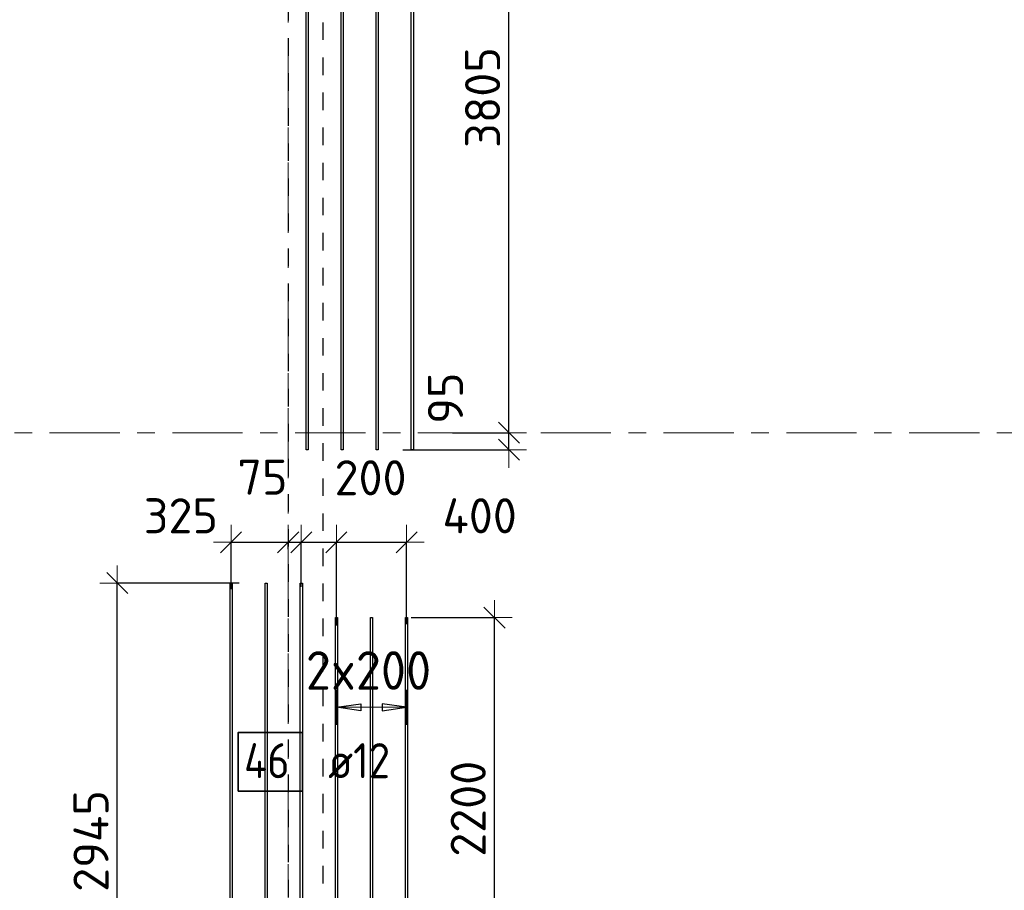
# Model space of a CAD drawing. Header units: metres. Extents: x -38 to 107, y -15 to 21.
# Tile 24 of 133: x 24.5 to 30.11, y 10.19 to 15.16. Entities that reach past the tile are written whole.
import ezdxf

# ---------------------------------------------------------------- set-up
doc = ezdxf.new("R2010")
doc.units = ezdxf.units.M
doc.header["$PDMODE"] = 65
for name, pattern in [('______11', [0.5, 0.4, -0.05, 0, -0.05]), ('______2', [0.0405, 0.03, -0.0105]), ('______5', [1.1, 0.8, -0.1, 0.1, -0.1])]:
    doc.linetypes.add(name, pattern=pattern)
doc.layers.add('XR$2$Осевая линия (1)', color=7, linetype='______5', lineweight=13)
doc.layers.add('XR$4$Размерная линия (1)', color=7, linetype='Continuous', lineweight=13)
for name, color, linetype, lineweight, true_color in [('XR$4$Арм.стержн.Доп. Арм верхн.зоны Х', 7, 'Continuous', 35, 0x8c8cff), ('XR$4$Арм.стержн.Доп. Арм. верхн.зоны У', 7, 'Continuous', 35, 0x739641), ('XR$6$Стена_ бетон несущ.', 7, 'Continuous', 70, 0xb4b496)]:
    doc.layers.add(name, color=color, linetype=linetype, lineweight=lineweight, true_color=true_color)
doc.styles.add('ISOCPEUR', font='txt')
doc.dimstyles.new('DIMSTYLE_3', dxfattribs={"dimtxt": 0.2, "dimasz": 0.2, "dimexe": 0, "dimexo": 0, "dimgap": 0.1, "dimtad": 2, "dimdec": 0, "dimlfac": 1000, "dimrnd": 5, "dimzin": 12, "dimdsep": 46, "dimtxsty": 'ISOCPEUR', "dimblk1": 'ALL_ML_STRICH', "dimblk2": 'ALL_ML_STRICH', "dimsah": 1, "dimcen": 0, "dimclrd": 7, "dimclre": 256, "dimclrt": 7, "dimadec": 0, "dimazin": 0, "dimtfac": 1, "dimtdec": 0, "dimtix": 1, "dimtmove": 2, "dimatfit": 3, "dimfxl": 0, "dimtzin": 0, "dimlwd": 0, "dimlwe": -3, "dimarcsym": 0})
doc.dimstyles.new('DIMSTYLE_33', dxfattribs={"dimtxt": 0.2, "dimasz": 0.2, "dimexe": 0, "dimexo": 0, "dimgap": 0.1, "dimtad": 2, "dimdec": 0, "dimlfac": 1000, "dimrnd": 5, "dimzin": 12, "dimdsep": 46, "dimtxsty": 'ISOCPEUR', "dimblk1": 'ALL_ML_STRICH', "dimblk2": 'ALL_ML_STRICH', "dimsah": 1, "dimcen": 0, "dimclrd": 7, "dimclre": 256, "dimclrt": 7, "dimadec": 0, "dimazin": 0, "dimtfac": 1, "dimtdec": 0, "dimtix": 1, "dimtmove": 2, "dimatfit": 3, "dimfxl": 0, "dimtvp": 1.2, "dimtzin": 0, "dimlwd": 0, "dimlwe": -3, "dimarcsym": 0})

# ---------------------------------------------------------------- blocks, each defined once
blk = doc.blocks.new('ALL_ML_STRICH')
at = {"color": 0, "linetype": 'ByBlock', "lineweight": -2}
for p, q in [((-0.3, -0.3), (0.3, 0.3)), ((0, -0.5), (0, 0.5)), ((-1, 0), (0.5, 0))]:
    blk.add_line(p, q, dxfattribs=at)
blk = doc.blocks.new('*D391')
at = {"layer": 'DEFPOINTS', "color": 7, "linetype": 'Continuous', "lineweight": 13, "transparency": 33554687}
for p in [(25.7699, 11.9427), (25.0563, 9), (25.0977, 9)]:
    blk.add_point(p, dxfattribs=at)
at = {"layer": 'XR$4$Размерная линия (1)', "color": 9, "linetype": 'Continuous', "lineweight": -2, "true_color": 0xc7c7c7, "transparency": 33554687}
for p, q in [((25.7499, 11.9427), (25.0563, 11.9427)), ((25.0777, 9), (25.0563, 9))]:
    blk.add_line(p, q, dxfattribs=at)
at = {"layer": 'XR$4$Размерная линия (1)', "color": 7, "linetype": 'Continuous', "lineweight": -2, "transparency": 33554687}
blk.add_line((25.0563, 9), (25.0563, 11.9427), dxfattribs=at)
at = {"layer": 'XR$4$Размерная линия (1)', "color": 7, "linetype": 'Continuous', "lineweight": 13, "transparency": 33554687, "xscale": 0.2, "yscale": 0.2, "zscale": 0.2}
for p, rotation in [((25.0563, 11.9427), 90), ((25.0563, 9), 270)]:
    blk.add_blockref('ALL_ML_STRICH', p, dxfattribs=dict(at, rotation=rotation))
at = {"layer": 'XR$4$Размерная линия (1)', "color": 7, "linetype": 'Continuous', "lineweight": 13, "transparency": 33554687, "insert": (24.9063, 10.4714), "char_height": 0.2, "width": 0.8, "attachment_point": 5, "rotation": 90, "style": 'ISOCPEUR'}
blk.add_mtext('\\A1;{2945}', dxfattribs=at)
blk = doc.blocks.new('*D392')
at = {"layer": 'DEFPOINTS', "color": 7, "linetype": 'Continuous', "lineweight": 13, "transparency": 33554687}
for p in [(25.705, 12.1753), (26.03, 12.1163), (25.705, 11.8879)]:
    blk.add_point(p, dxfattribs=at)
at = {"layer": 'XR$4$Размерная линия (1)', "color": 9, "linetype": 'Continuous', "lineweight": -2, "true_color": 0xc7c7c7, "transparency": 33554687}
for p, q in [((25.705, 11.9079), (25.705, 12.1753)), ((26.03, 12.1363), (26.03, 12.1753))]:
    blk.add_line(p, q, dxfattribs=at)
at = {"layer": 'XR$4$Размерная линия (1)', "color": 7, "linetype": 'Continuous', "lineweight": -2, "transparency": 33554687}
blk.add_line((25.705, 12.1753), (26.03, 12.1753), dxfattribs=at)
at = {"layer": 'XR$4$Размерная линия (1)', "color": 7, "linetype": 'Continuous', "lineweight": 13, "transparency": 33554687, "xscale": 0.2, "yscale": 0.2, "zscale": 0.2, "rotation": 180}
blk.add_blockref('ALL_ML_STRICH', (25.705, 12.1753), dxfattribs=at)
at = {"layer": 'XR$4$Размерная линия (1)', "color": 7, "linetype": 'Continuous', "lineweight": 13, "transparency": 33554687, "xscale": 0.2, "yscale": 0.2, "zscale": 0.2}
blk.add_blockref('ALL_ML_STRICH', (26.03, 12.1753), dxfattribs=at)
at = {"layer": 'XR$4$Размерная линия (1)', "color": 7, "linetype": 'Continuous', "lineweight": 13, "transparency": 33554687, "insert": (25.4186, 12.3259), "char_height": 0.2, "width": 0.6, "attachment_point": 5, "style": 'ISOCPEUR'}
blk.add_mtext('\\A1;{325}', dxfattribs=at)
blk = doc.blocks.new('*D393')
at = {"layer": 'DEFPOINTS', "color": 7, "linetype": 'Continuous', "lineweight": 13, "transparency": 33554687}
for p in [(26.03, 12.1753), (26.03, 12.1163), (26.105, 11.9003)]:
    blk.add_point(p, dxfattribs=at)
at = {"layer": 'XR$4$Размерная линия (1)', "color": 9, "linetype": 'Continuous', "lineweight": -2, "true_color": 0xc7c7c7, "transparency": 33554687}
for p, q in [((26.03, 12.1363), (26.03, 12.1753)), ((26.105, 11.9203), (26.105, 12.1753))]:
    blk.add_line(p, q, dxfattribs=at)
at = {"layer": 'XR$4$Размерная линия (1)', "color": 7, "linetype": 'Continuous', "lineweight": -2, "transparency": 33554687}
blk.add_line((26.03, 12.1753), (26.105, 12.1753), dxfattribs=at)
at = {"layer": 'XR$4$Размерная линия (1)', "color": 7, "linetype": 'Continuous', "lineweight": 13, "transparency": 33554687, "xscale": 0.2, "yscale": 0.2, "zscale": 0.2}
blk.add_blockref('ALL_ML_STRICH', (26.105, 12.1753), dxfattribs=at)
at = {"layer": 'XR$4$Размерная линия (1)', "color": 7, "linetype": 'Continuous', "lineweight": 13, "transparency": 33554687, "xscale": 0.2, "yscale": 0.2, "zscale": 0.2, "rotation": 180}
blk.add_blockref('ALL_ML_STRICH', (26.03, 12.1753), dxfattribs=at)
at = {"layer": 'XR$4$Размерная линия (1)', "color": 7, "linetype": 'Continuous', "lineweight": 13, "transparency": 33554687, "insert": (25.8835, 12.5461), "char_height": 0.2, "width": 0.4, "attachment_point": 5, "style": 'ISOCPEUR'}
blk.add_mtext('\\A1;{75}', dxfattribs=at)
blk = doc.blocks.new('*D394')
at = {"layer": 'DEFPOINTS', "color": 7, "linetype": 'Continuous', "lineweight": 13, "transparency": 33554687}
for p in [(26.105, 12.1753), (26.105, 11.9003), (26.305, 11.6803)]:
    blk.add_point(p, dxfattribs=at)
at = {"layer": 'XR$4$Размерная линия (1)', "color": 9, "linetype": 'Continuous', "lineweight": -2, "true_color": 0xc7c7c7, "transparency": 33554687}
for p, q in [((26.105, 11.9203), (26.105, 12.1753)), ((26.305, 11.7003), (26.305, 12.1753))]:
    blk.add_line(p, q, dxfattribs=at)
at = {"layer": 'XR$4$Размерная линия (1)', "color": 7, "linetype": 'Continuous', "lineweight": -2, "transparency": 33554687}
blk.add_line((26.105, 12.1753), (26.305, 12.1753), dxfattribs=at)
at = {"layer": 'XR$4$Размерная линия (1)', "color": 7, "linetype": 'Continuous', "lineweight": 13, "transparency": 33554687, "xscale": 0.2, "yscale": 0.2, "zscale": 0.2, "rotation": 180}
blk.add_blockref('ALL_ML_STRICH', (26.105, 12.1753), dxfattribs=at)
at = {"layer": 'XR$4$Размерная линия (1)', "color": 7, "linetype": 'Continuous', "lineweight": 13, "transparency": 33554687, "xscale": 0.2, "yscale": 0.2, "zscale": 0.2}
blk.add_blockref('ALL_ML_STRICH', (26.305, 12.1753), dxfattribs=at)
at = {"layer": 'XR$4$Размерная линия (1)', "color": 7, "linetype": 'Continuous', "lineweight": 13, "transparency": 33554687, "insert": (26.4998, 12.5428), "char_height": 0.2, "width": 0.6, "attachment_point": 5, "style": 'ISOCPEUR'}
blk.add_mtext('\\A1;{200}', dxfattribs=at)
blk = doc.blocks.new('*D395')
at = {"layer": 'DEFPOINTS', "color": 7, "linetype": 'Continuous', "lineweight": 13, "transparency": 33554687}
for p in [(26.305, 12.1753), (26.305, 11.6803), (26.705, 11.6886)]:
    blk.add_point(p, dxfattribs=at)
at = {"layer": 'XR$4$Размерная линия (1)', "color": 9, "linetype": 'Continuous', "lineweight": -2, "true_color": 0xc7c7c7, "transparency": 33554687}
for p, q in [((26.305, 11.7003), (26.305, 12.1753)), ((26.705, 11.7086), (26.705, 12.1753))]:
    blk.add_line(p, q, dxfattribs=at)
at = {"layer": 'XR$4$Размерная линия (1)', "color": 7, "linetype": 'Continuous', "lineweight": -2, "transparency": 33554687}
blk.add_line((26.305, 12.1753), (26.705, 12.1753), dxfattribs=at)
at = {"layer": 'XR$4$Размерная линия (1)', "color": 7, "linetype": 'Continuous', "lineweight": 13, "transparency": 33554687, "xscale": 0.2, "yscale": 0.2, "zscale": 0.2, "rotation": 180}
blk.add_blockref('ALL_ML_STRICH', (26.305, 12.1753), dxfattribs=at)
at = {"layer": 'XR$4$Размерная линия (1)', "color": 7, "linetype": 'Continuous', "lineweight": 13, "transparency": 33554687, "xscale": 0.2, "yscale": 0.2, "zscale": 0.2}
blk.add_blockref('ALL_ML_STRICH', (26.705, 12.1753), dxfattribs=at)
at = {"layer": 'XR$4$Размерная линия (1)', "color": 7, "linetype": 'Continuous', "lineweight": 13, "transparency": 33554687, "insert": (27.1216, 12.3261), "char_height": 0.2, "width": 0.6, "attachment_point": 5, "style": 'ISOCPEUR'}
blk.add_mtext('\\A1;{400}', dxfattribs=at)
blk = doc.blocks.new('*D398')
at = {"layer": 'DEFPOINTS', "color": 7, "linetype": 'Continuous', "lineweight": 13, "transparency": 33554687}
for p in [(26.9471, 12.8), (26.6633, 12.7028), (27.2884, 12.7028)]:
    blk.add_point(p, dxfattribs=at)
at = {"layer": 'XR$4$Размерная линия (1)', "color": 9, "linetype": 'Continuous', "lineweight": -2, "true_color": 0xc7c7c7, "transparency": 33554687}
for p, q in [((26.9671, 12.8), (27.2884, 12.8)), ((26.6833, 12.7028), (27.2884, 12.7028))]:
    blk.add_line(p, q, dxfattribs=at)
at = {"layer": 'XR$4$Размерная линия (1)', "color": 7, "linetype": 'Continuous', "lineweight": -2, "transparency": 33554687}
blk.add_line((27.2884, 12.7028), (27.2884, 12.8), dxfattribs=at)
at = {"layer": 'XR$4$Размерная линия (1)', "color": 7, "linetype": 'Continuous', "lineweight": 13, "transparency": 33554687, "xscale": 0.2, "yscale": 0.2, "zscale": 0.2}
for p, rotation in [((27.2884, 12.7028), 270), ((27.2884, 12.8), 90)]:
    blk.add_blockref('ALL_ML_STRICH', p, dxfattribs=dict(at, rotation=rotation))
at = {"layer": 'XR$4$Размерная линия (1)', "color": 7, "linetype": 'Continuous', "lineweight": 13, "transparency": 33554687, "insert": (26.9265, 12.9967), "char_height": 0.2, "width": 0.4, "attachment_point": 5, "rotation": 90, "style": 'ISOCPEUR'}
blk.add_mtext('\\A1;{95}', dxfattribs=at)
blk = doc.blocks.new('*D399')
at = {"layer": 'DEFPOINTS', "color": 7, "linetype": 'Continuous', "lineweight": 13, "transparency": 33554687}
for p in [(26.6432, 16.6028), (26.9471, 12.8), (27.2884, 12.8)]:
    blk.add_point(p, dxfattribs=at)
at = {"layer": 'XR$4$Размерная линия (1)', "color": 9, "linetype": 'Continuous', "lineweight": -2, "true_color": 0xc7c7c7, "transparency": 33554687}
for p, q in [((26.6632, 16.6028), (27.2884, 16.6028)), ((26.9671, 12.8), (27.2884, 12.8))]:
    blk.add_line(p, q, dxfattribs=at)
at = {"layer": 'XR$4$Размерная линия (1)', "color": 7, "linetype": 'Continuous', "lineweight": -2, "transparency": 33554687}
blk.add_line((27.2884, 12.8), (27.2884, 16.6028), dxfattribs=at)
at = {"layer": 'XR$4$Размерная линия (1)', "color": 7, "linetype": 'Continuous', "lineweight": 13, "transparency": 33554687, "xscale": 0.2, "yscale": 0.2, "zscale": 0.2}
for p, rotation in [((27.2884, 16.6028), 90), ((27.2884, 12.8), 270)]:
    blk.add_blockref('ALL_ML_STRICH', p, dxfattribs=dict(at, rotation=rotation))
at = {"layer": 'XR$4$Размерная линия (1)', "color": 7, "linetype": 'Continuous', "lineweight": 13, "transparency": 33554687, "insert": (27.1384, 14.7114), "char_height": 0.2, "width": 0.8, "attachment_point": 5, "rotation": 90, "style": 'ISOCPEUR'}
blk.add_mtext('\\A1;{3805}', dxfattribs=at)
blk = doc.blocks.new('*D581')
at = {"layer": 'DEFPOINTS', "color": 7, "linetype": 'Continuous', "lineweight": 13, "transparency": 33554687}
for p in [(26.711, 11.7452), (26.699, 9.5452), (27.2063, 9.5452)]:
    blk.add_point(p, dxfattribs=at)
at = {"layer": 'XR$4$Размерная линия (1)', "color": 9, "linetype": 'Continuous', "lineweight": -2, "true_color": 0xc7c7c7, "transparency": 33554687}
for p, q in [((26.731, 11.7452), (27.2063, 11.7452)), ((26.719, 9.5452), (27.2063, 9.5452))]:
    blk.add_line(p, q, dxfattribs=at)
at = {"layer": 'XR$4$Размерная линия (1)', "color": 7, "linetype": 'Continuous', "lineweight": -2, "transparency": 33554687}
blk.add_line((27.2063, 9.5452), (27.2063, 11.7452), dxfattribs=at)
at = {"layer": 'XR$4$Размерная линия (1)', "color": 7, "linetype": 'Continuous', "lineweight": 13, "transparency": 33554687, "xscale": 0.2, "yscale": 0.2, "zscale": 0.2}
for p, rotation in [((27.2063, 11.7452), 90), ((27.2063, 9.5452), 270)]:
    blk.add_blockref('ALL_ML_STRICH', p, dxfattribs=dict(at, rotation=rotation))
at = {"layer": 'XR$4$Размерная линия (1)', "color": 7, "linetype": 'Continuous', "lineweight": 13, "transparency": 33554687, "insert": (27.0563, 10.6552), "char_height": 0.2, "width": 0.8, "attachment_point": 5, "rotation": 90, "style": 'ISOCPEUR'}
blk.add_mtext('\\A1;{2200}', dxfattribs=at)

msp = doc.modelspace()

# ---------------------------------------------------------------- linework, layer by layer
at = {"layer": 'XR$2$Осевая линия (1)', "color": 253, "linetype": '______11', "lineweight": 13, "true_color": 0xa0a0a0, "transparency": 33554687}
for p, q in [((26.03, 8.34), (26.03, 19.78)), ((-2.63, 12.8), (62.6, 12.8))]:
    msp.add_line(p, q, dxfattribs=at)
at = {"layer": 'XR$4$Арм.стержн.Доп. Арм верхн.зоны Х', "color": 34, "linetype": 'Continuous', "lineweight": 25, "transparency": 33554687}
for points in [[(26.1319, 12.7028), (26.1319, 16.6028), (26.1439, 16.6028), (26.1439, 12.7028), (26.1319, 12.7028)], [(26.3319, 12.7028), (26.3319, 16.6028), (26.3439, 16.6028), (26.3439, 12.7028), (26.3319, 12.7028)], [(26.5319, 12.7028), (26.5319, 16.6028), (26.5439, 16.6028), (26.5439, 12.7028), (26.5319, 12.7028)], [(26.7319, 12.7028), (26.7319, 16.6028), (26.7439, 16.6028), (26.7439, 12.7028), (26.7319, 12.7028)], [(25.699, 8.0427), (25.699, 11.9427), (25.711, 11.9427), (25.711, 8.0427), (25.699, 8.0427)], [(25.899, 8.0427), (25.899, 11.9427), (25.911, 11.9427), (25.911, 8.0427), (25.899, 8.0427)], [(26.099, 8.0427), (26.099, 11.9427), (26.111, 11.9427), (26.111, 8.0427), (26.099, 8.0427)]]:
    msp.add_lwpolyline(points, dxfattribs=at)
at = {"layer": 'XR$4$Арм.стержн.Доп. Арм. верхн.зоны У', "color": 253, "linetype": 'Continuous', "lineweight": -3, "true_color": 0xa0a0a0, "transparency": 33554687}
for p, q in [((26.305, 11.2339), (26.305, 11.3339)), ((26.705, 11.2339), (26.705, 11.3339)), ((26.305, 11.2339), (26.305, 11.1339)), ((26.705, 11.2339), (26.705, 11.1339))]:
    msp.add_line(p, q, dxfattribs=at)
at = {"layer": 'XR$4$Арм.стержн.Доп. Арм. верхн.зоны У', "color": 7, "linetype": 'Continuous', "lineweight": 25, "transparency": 33554687}
for p, q in [((26.305, 11.2339), (26.445, 11.2539)), ((26.445, 11.2139), (26.305, 11.2339)), ((26.445, 11.2539), (26.445, 11.2139)), ((26.705, 11.2339), (26.565, 11.2539)), ((26.565, 11.2539), (26.565, 11.2139)), ((26.565, 11.2139), (26.705, 11.2339))]:
    msp.add_line(p, q, dxfattribs=at)
at = {"layer": 'XR$4$Арм.стержн.Доп. Арм. верхн.зоны У', "color": 7, "linetype": 'Continuous', "lineweight": 13, "transparency": 33554687}
for p, q in [((26.305, 11.2339), (26.305, 11.2339)), ((26.305, 11.2339), (26.705, 11.2339)), ((26.705, 11.2339), (26.705, 11.2339))]:
    msp.add_line(p, q, dxfattribs=at)
at = {"layer": 'XR$4$Арм.стержн.Доп. Арм. верхн.зоны У', "color": 34, "linetype": 'Continuous', "lineweight": 25, "transparency": 33554687}
for points in [[(26.299, 9.5452), (26.299, 11.7452), (26.311, 11.7452), (26.311, 9.5452), (26.299, 9.5452)], [(26.499, 9.5452), (26.499, 11.7452), (26.511, 11.7452), (26.511, 9.5452), (26.499, 9.5452)], [(26.699, 9.5452), (26.699, 11.7452), (26.711, 11.7452), (26.711, 9.5452), (26.699, 9.5452)]]:
    msp.add_lwpolyline(points, dxfattribs=at)
at = {"layer": 'XR$4$Арм.стержн.Доп. Арм. верхн.зоны У', "color": 7, "linetype": 'Continuous', "lineweight": 35, "transparency": 33554687}
msp.add_lwpolyline([(25.7449, 10.7562), (26.1115, 10.7562), (26.1115, 11.0895), (25.7449, 11.0895), (25.7449, 10.7562)], dxfattribs=at)
at = {"layer": 'XR$6$Стена_ бетон несущ.', "color": 253, "linetype": '______2', "lineweight": -3, "true_color": 0xa0a0a0, "transparency": 33554687}
for p, q in [((26.03, 16.45), (26.03, 9)), ((26.23, 10.6396), (26.23, 15.35)), ((26.23, 9.8294), (26.23, 10.6396))]:
    msp.add_line(p, q, dxfattribs=at)

# ---------------------------------------------------------------- texts
at = {"layer": 'XR$4$Арм.стержн.Доп. Арм. верхн.зоны У', "color": 7, "linetype": 'Continuous', "lineweight": 13, "transparency": 33554687, "insert": (26.131, 11.3339), "char_height": 0.22, "width": 0.873359, "attachment_point": 7, "style": 'ISOCPEUR'}
msp.add_mtext('\\W0.95;2x200', dxfattribs=at)
at = {"layer": 'XR$4$Арм.стержн.Доп. Арм. верхн.зоны У', "color": 7, "linetype": 'Continuous', "lineweight": 25, "transparency": 33554687, "char_height": 0.2, "attachment_point": 7, "style": 'ISOCPEUR'}
for s, insert, width in [('\\W0.88;46', (25.7782, 10.8295), 0.387995), ('\\W0.89; ø12 ', (26.1449, 10.8295), 0.749105)]:
    msp.add_mtext(s, dxfattribs=dict(at, insert=insert, width=width))

# ---------------------------------------------------------------- dimensions: what is measured, and where the dimension line sits
at = {"layer": 'XR$4$Размерная линия (1)', "color": 7, "linetype": 'Continuous', "lineweight": 13, "transparency": 33554687}
for base, p1, p2, dimstyle, picture, middle in [((27.2884, 16.6028), (26.9671, 12.8), (26.6632, 16.6028), 'DIMSTYLE_3', '*D399', (27.1384, 14.7114)), ((27.2884, 12.8), (26.6833, 12.7028), (26.9671, 12.8), 'DIMSTYLE_33', '*D398', (26.9265, 12.9967)), ((25.0563, 11.9427), (25.0777, 9), (25.7499, 11.9427), 'DIMSTYLE_3', '*D391', (24.9063, 10.4714)), ((27.2063, 11.7452), (26.719, 9.5452), (26.731, 11.7452), 'DIMSTYLE_3', '*D581', (27.0563, 10.6552))]:
    dim = msp.add_linear_dim(base=base, p1=p1, p2=p2, angle=90, dimstyle=dimstyle, override={"dimpost": '<>', "dimclrd": 7, "dimclre": 9, "dimclrt": 7, "dimlwd": 0, "dimlwe": 65533}, dxfattribs=at)
    dim.commit()
    dim.dimension.update_dxf_attribs({"geometry": picture, "text_midpoint": middle, "dimtype": 160})
for base, p1, p2, picture, middle in [((26.105, 12.1753), (26.03, 12.1363), (26.105, 11.9203), '*D393', (25.8835, 12.5461)), ((26.305, 12.1753), (26.105, 11.9203), (26.305, 11.7003), '*D394', (26.4998, 12.5428)), ((26.03, 12.1753), (25.705, 11.9079), (26.03, 12.1363), '*D392', (25.4186, 12.3259)), ((26.705, 12.1753), (26.305, 11.7003), (26.705, 11.7086), '*D395', (27.1216, 12.3261))]:
    dim = msp.add_linear_dim(base=base, p1=p1, p2=p2, dimstyle='DIMSTYLE_33', override={"dimpost": '<>', "dimclrd": 7, "dimclre": 9, "dimclrt": 7, "dimlwd": 0, "dimlwe": 65533}, dxfattribs=at)
    dim.commit()
    dim.dimension.update_dxf_attribs({"geometry": picture, "text_midpoint": middle, "dimtype": 160})

doc.saveas('drawing.dxf')
